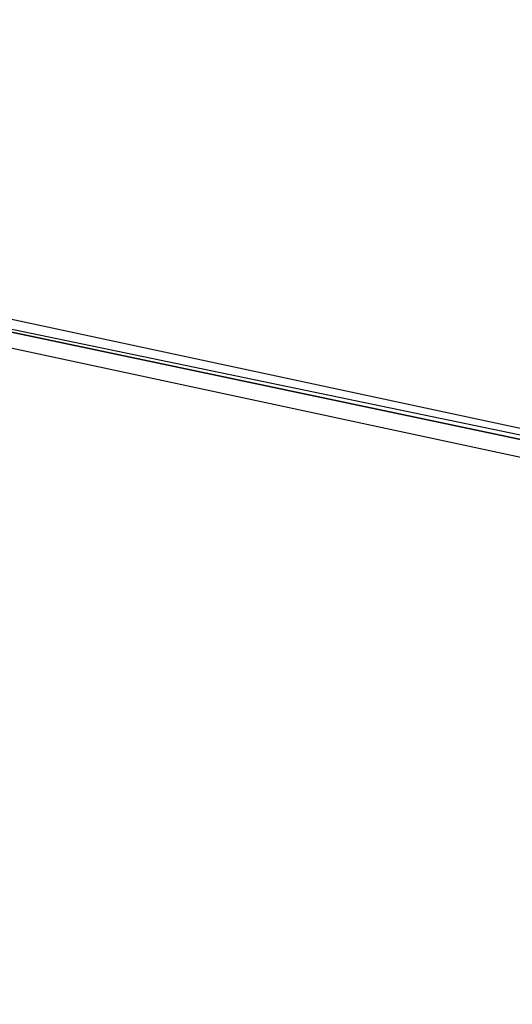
# Model space of a CAD drawing. Header units: feet. Extents: x -79 to 198, y -22 to 181.
# Tile 60 of 256: x 39.239 to 39.966, y 17.948 to 19.401. Entities that reach past the tile are written whole.
import ezdxf

# ---------------------------------------------------------------- set-up
doc = ezdxf.new("R2010")
doc.units = ezdxf.units.FT
doc.layers.add('A-LINEA', color=7, linetype='CONTINUOUS')

msp = doc.modelspace()

# ---------------------------------------------------------------- linework, layer by layer
at = {"layer": 'A-LINEA'}
for points in [[(26.7067, 23.3511), (28.04, 21.6178), (31.0267, 20.8311), (34.0133, 20.0978), (37.0133, 19.4044), (40.0267, 18.7778), (43.0533, 18.2044), (46.0933, 17.6844), (49.1467, 17.2178), (52.2, 16.8044), (55.2533, 16.4444), (58.32, 16.1511), (60.4, 16.0178), (62.48, 15.9511), (64.5467, 15.9244), (66.6267, 15.9511), (68.7067, 16.0178), (70.7867, 16.1511), (72.8533, 16.3244), (74.92, 16.5511), (76.9867, 16.8178), (79.04, 17.1511), (81.08, 17.5244), (83.12, 17.9378)], [(26.7067, 23.3511), (28.04, 21.6178), (31.0267, 20.8311), (34.0133, 20.0978), (37.0133, 19.4044), (40.0267, 18.7778), (43.0533, 18.2044), (46.0933, 17.6844), (49.1467, 17.2178), (52.2, 16.8044), (55.2533, 16.4444), (58.32, 16.1511), (60.4, 16.0178), (62.48, 15.9511), (64.5467, 15.9244), (66.6267, 15.9511), (68.7067, 16.0178), (70.7867, 16.1511), (72.8533, 16.3244), (74.92, 16.5511), (76.9867, 16.8178), (79.04, 17.1511), (81.08, 17.5244), (83.12, 17.9378)], [(40.1333, 18.7511), (40.12, 18.7511), (36.2667, 19.5644), (36.2667, 19.5911), (36.28, 19.5911), (40.1333, 18.7644), (40.1333, 18.7511)], [(40.1333, 18.7511), (40.12, 18.7511), (36.2667, 19.5644), (36.2667, 19.5911), (36.28, 19.5911), (40.1333, 18.7644), (40.1333, 18.7511)], [(40.12, 18.7244), (36.2667, 19.5511), (36.2667, 19.5644), (40.12, 18.7511), (40.1333, 18.7378), (40.12, 18.7244)], [(40.12, 18.7244), (36.2667, 19.5511), (36.2667, 19.5644), (40.12, 18.7511), (40.1333, 18.7378), (40.12, 18.7244)]]:
    msp.add_lwpolyline(points, dxfattribs=at)

doc.saveas('drawing.dxf')
